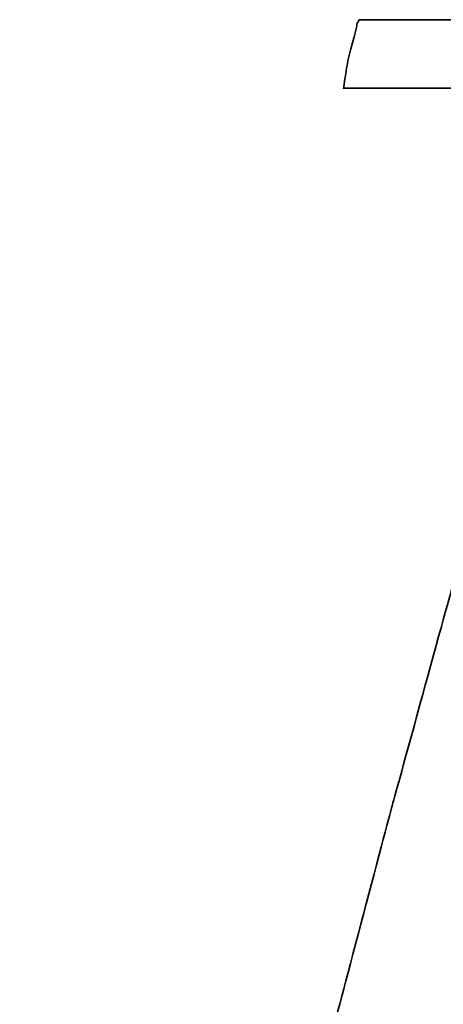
# Model space of a CAD drawing. Header units: millimetres. Extents: x 1382 to 1809, y 124 to 271.
# Tile 35 of 54: x 1709.74 to 1710.492, y 176.723 to 178.47. Entities that reach past the tile are written whole.
import ezdxf

# ---------------------------------------------------------------- set-up
doc = ezdxf.new("R2010")
doc.units = ezdxf.units.MM
doc.layers.add('DIM', color=4, linetype='CONTINUOUS')
doc.layers.add('layer 1', color=7, linetype='CONTINUOUS')

# ---------------------------------------------------------------- blocks, each defined once
blk = doc.blocks.new('TBI MOTION logo(完整正式版)')
at = {"layer": 'layer 1', "color": 22, "lineweight": 35}
blk.add_open_spline([(-40.59125, -7.943749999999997), (-40.59125, -7.943749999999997), (-40.97375, -7.943749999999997), (-40.97375, -7.943749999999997), (-40.97375, -7.943749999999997), (-40.97375, -7.943749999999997), (-41.38125, -7.943749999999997), (-41.38125, -7.943749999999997), (-41.38125, -7.943749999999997), (-41.38125, -7.943749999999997), (-41.54874999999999, -7.943749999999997), (-41.54874999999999, -7.943749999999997), (-41.54874999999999, -7.943749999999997), (-41.54874999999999, -7.943749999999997), (-41.59875, -7.943749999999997), (-41.59875, -7.943749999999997), (-41.59875, -7.943749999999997), (-41.59875, -7.943749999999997), (-41.88374999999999, -7.943749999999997), (-41.88374999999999, -7.943749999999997), (-41.88374999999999, -7.943749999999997), (-41.88374999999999, -7.943749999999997), (-41.90875, -7.91875), (-41.90875, -7.91875), (-41.90875, -7.91875), (-41.90875, -7.91875), (-42.19875, -7.871249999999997), (-42.19875, -7.871249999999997), (-42.19875, -7.871249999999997), (-42.19875, -7.871249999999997), (-42.43875, -7.82375), (-42.43875, -7.82375), (-42.43875, -7.82375), (-42.43875, -7.82375), (-42.45875, -7.82375), (-42.45875, -7.82375), (-42.45875, -7.82375), (-42.45875, -7.82375), (-42.48624999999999, -7.82375), (-42.48624999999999, -7.82375), (-42.48624999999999, -7.82375), (-42.48624999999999, -7.82375), (-42.67625, -7.723749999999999), (-42.67625, -7.723749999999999), (-42.67625, -7.723749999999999), (-42.67625, -7.723749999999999), (-42.70125, -7.70375), (-42.70125, -7.70375), (-42.70125, -7.70375), (-42.70125, -7.70375), (-42.72375, -7.678749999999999), (-42.72375, -7.678749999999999), (-42.72375, -7.678749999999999), (-42.72375, -7.678749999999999), (-42.86875, -7.488749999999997), (-42.86875, -7.488749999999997), (-42.86875, -7.488749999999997), (-42.86875, -7.488749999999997), (-42.89374999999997, -7.438749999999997), (-42.89374999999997, -7.438749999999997), (-42.89374999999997, -7.438749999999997), (-42.89374999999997, -7.438749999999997), (-42.91875, -7.388749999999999), (-42.91875, -7.388749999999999), (-42.91875, -7.388749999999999), (-42.91875, -7.388749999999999), (-42.93874999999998, -7.12875), (-42.93874999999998, -7.12875), (-42.93874999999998, -7.12875), (-42.93874999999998, -7.12875), (-42.96375, -7.103749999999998), (-42.96375, -7.103749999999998), (-42.96375, -7.103749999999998), (-42.96375, -7.103749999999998), (-42.96375, -7.053749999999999), (-42.96375, -7.053749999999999), (-42.96375, -7.053749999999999), (-42.96375, -7.053749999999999), (-42.96375, -7.00875), (-42.96375, -7.00875), (-42.96375, -7.00875), (-42.96375, -7.00875), (-42.91875, -6.69625), (-42.91875, -6.69625), (-42.91875, -6.69625), (-42.91875, -6.69625), (-42.91875, -6.62375), (-42.91875, -6.62375), (-42.91875, -6.62375), (-42.91875, -6.62375), (-42.91875, -6.59625), (-42.91875, -6.59625), (-42.91875, -6.59625), (-42.91875, -6.59625), (-42.91875, -6.57375), (-42.91875, -6.57375), (-42.91875, -6.57375), (-42.91875, -6.57375), (-42.91875, -6.528749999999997), (-42.91875, -6.528749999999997), (-42.91875, -6.528749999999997), (-42.91875, -6.528749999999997), (-42.89374999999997, -6.50375), (-42.89374999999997, -6.50375), (-42.89374999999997, -6.50375), (-42.89374999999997, -6.50375), (-42.84374999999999, -6.38375), (-42.84374999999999, -6.38375), (-42.84374999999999, -6.38375), (-42.84374999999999, -6.38375), (-42.84374999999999, -6.358749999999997), (-42.84374999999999, -6.358749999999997), (-42.84374999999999, -6.358749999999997), (-42.84374999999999, -6.358749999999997), (-42.74625, -6.143749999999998), (-42.74625, -6.143749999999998), (-42.74625, -6.143749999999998), (-42.74625, -6.143749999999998), (-42.70125, -5.853749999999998), (-42.70125, -5.853749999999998), (-42.70125, -5.853749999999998), (-42.70125, -5.853749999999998), (-42.60374999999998, -5.47125), (-42.60374999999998, -5.47125), (-42.60374999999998, -5.47125), (-42.60374999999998, -5.47125), (-42.60374999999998, -5.44875), (-42.60374999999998, -5.44875), (-42.60374999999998, -5.44875), (-42.60374999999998, -5.44875), (-42.38875, -4.678749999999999), (-42.38875, -4.678749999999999), (-42.38875, -4.678749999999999), (-42.38875, -4.678749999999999), (-42.36375, -4.653749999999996), (-42.36375, -4.653749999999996), (-42.36375, -4.653749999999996), (-42.36375, -4.653749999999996), (-42.12375, -3.69625), (-42.12375, -3.69625), (-42.12375, -3.69625), (-42.12375, -3.69625), (-42.12375, -3.67374), (-42.12375, -3.67374), (-42.12375, -3.67374), (-42.12375, -3.67374), (-41.78875, -2.593739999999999), (-41.78875, -2.593739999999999), (-41.78875, -2.593739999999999), (-41.78875, -2.593739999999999), (-41.18875, -0.19375), (-41.18875, -0.19375), (-41.18875, -0.19375), (-41.18875, -0.19375), (-40.54375, 2.20624), (-40.54375, 2.20624), (-40.54375, 2.20624), (-40.54375, 2.20624), (-40.25374999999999, 3.308749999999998), (-40.25374999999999, 3.308749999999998), (-40.25374999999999, 3.308749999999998), (-40.25374999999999, 3.308749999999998), (-39.98875, 4.27125), (-39.98875, 4.27125), (-39.98875, 4.27125), (-39.98875, 4.27125), (-39.77375, 5.131249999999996), (-39.77375, 5.131249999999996), (-39.77375, 5.131249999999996), (-39.77375, 5.131249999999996), (-39.67875, 5.47125), (-39.67875, 5.47125), (-39.67875, 5.47125), (-39.67875, 5.47125), (-39.60375, 5.756249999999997), (-39.60375, 5.756249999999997), (-39.60375, 5.756249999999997), (-39.60375, 5.756249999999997), (-39.60375, 5.78125), (-39.60375, 5.78125), (-39.60375, 5.78125), (-39.60375, 5.78125), (-39.50875, 5.97125), (-39.50875, 5.97125), (-39.50875, 5.97125), (-39.50875, 5.97125), (-39.50875, 6.138749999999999), (-39.50875, 6.138749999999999), (-39.50875, 6.138749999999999), (-39.50875, 6.138749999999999), (-39.48625, 6.166249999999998), (-39.48625, 6.166249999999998), (-39.48625, 6.166249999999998), (-39.48625, 6.166249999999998), (-39.46125, 6.286249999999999), (-39.46125, 6.286249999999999), (-39.46125, 6.286249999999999), (-39.46125, 6.286249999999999), (-39.46125, 6.426249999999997), (-39.46125, 6.426249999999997), (-39.46125, 6.426249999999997), (-39.46125, 6.426249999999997), (-39.41375, 6.426249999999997), (-39.41375, 6.426249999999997), (-39.41375, 6.426249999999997), (-39.41375, 6.426249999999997), (-39.29375, 6.69125), (-39.29375, 6.69125), (-39.29375, 6.69125), (-39.29375, 6.69125), (-39.26875, 6.741249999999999), (-39.26875, 6.741249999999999), (-39.26875, 6.741249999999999), (-39.26875, 6.741249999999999), (-39.24375, 6.76625), (-39.24375, 6.76625), (-39.24375, 6.76625), (-39.24375, 6.76625), (-38.98375, 7.006239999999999), (-38.98375, 7.006239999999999), (-38.98375, 7.006239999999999), (-38.98375, 7.006239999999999), (-38.95625, 7.026239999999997), (-38.95625, 7.026239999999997), (-38.95625, 7.026239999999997), (-38.95625, 7.026239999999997), (-38.78875, 7.126239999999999), (-38.78875, 7.126239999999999), (-38.78875, 7.126239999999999), (-38.78875, 7.126239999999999), (-38.76375, 7.126239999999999), (-38.76375, 7.126239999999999), (-38.76375, 7.126239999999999), (-38.76375, 7.126239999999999), (-38.74375, 7.126239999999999), (-38.74375, 7.126239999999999), (-38.74375, 7.126239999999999), (-38.74375, 7.126239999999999), (-38.52875, 7.171249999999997), (-38.52875, 7.171249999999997), (-38.52875, 7.171249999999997), (-38.52875, 7.171249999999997), (-38.52875, 7.196239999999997), (-38.52875, 7.196239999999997), (-38.52875, 7.196239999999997), (-38.52875, 7.196239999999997), (-38.50375, 7.196239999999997), (-38.50375, 7.196239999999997), (-38.50375, 7.196239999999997), (-38.50375, 7.196239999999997), (-38.26125, 7.21875), (-38.26125, 7.21875), (-38.26125, 7.21875), (-38.26125, 7.21875), (-38.23875000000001, 7.246239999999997), (-38.23875000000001, 7.246239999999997), (-38.23875000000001, 7.246239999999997), (-38.23875000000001, 7.246239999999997), (-38.21625, 7.246239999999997), (-38.21625, 7.246239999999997), (-38.21625, 7.246239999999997), (-38.21625, 7.246239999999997), (-38.18875, 7.246239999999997), (-38.18875, 7.246239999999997), (-38.18875, 7.246239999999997), (-38.18875, 7.246239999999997), (-37.90375, 7.246239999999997), (-37.90375, 7.246239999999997), (-37.90375, 7.246239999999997), (-37.90375, 7.246239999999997), (-37.85375, 7.246239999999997), (-37.85375, 7.246239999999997), (-37.85375, 7.246239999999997), (-37.85375, 7.246239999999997), (-37.75875, 7.246239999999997), (-37.75875, 7.246239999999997), (-37.75875, 7.246239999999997), (-37.75875, 7.246239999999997), (-37.42375, 7.246239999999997), (-37.42375, 7.246239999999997), (-37.42375, 7.246239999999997), (-37.42375, 7.246239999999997), (-37.08875, 7.246239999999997), (-37.08875, 7.246239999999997), (-37.08875, 7.246239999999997), (-37.08875, 7.246239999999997), (-37.06375, 7.246239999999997), (-37.06375, 7.246239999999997), (-37.06375, 7.246239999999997), (-37.06375, 7.246239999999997), (-37.06375, 7.266239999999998), (-37.06375, 7.266239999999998), (-37.06375, 7.266239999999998), (-37.06375, 7.266239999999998), (-37.03875, 7.291249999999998), (-37.03875, 7.291249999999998), (-37.03875, 7.291249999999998), (-37.03875, 7.291249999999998), (-37.03875, 7.31625), (-37.03875, 7.31625), (-37.03875, 7.31625), (-37.03875, 7.31625), (-36.94125, 7.676249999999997), (-36.94125, 7.676249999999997), (-36.94125, 7.676249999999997), (-36.94125, 7.676249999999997), (-36.86875, 7.98625), (-36.86875, 7.98625), (-36.86875, 7.98625), (-36.86875, 7.98625), (-36.98875000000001, 7.98625), (-36.98875000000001, 7.98625), (-36.98875000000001, 7.98625), (-36.98875000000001, 7.98625), (-37.42375, 7.98625), (-37.42375, 7.98625), (-37.42375, 7.98625), (-37.42375, 7.98625), (-37.94875, 7.98625), (-37.94875, 7.98625), (-37.94875, 7.98625), (-37.94875, 7.98625), (-38.57375, 7.98625), (-38.57375, 7.98625), (-38.57375, 7.98625), (-38.57375, 7.98625), (-39.29375, 7.98625), (-39.29375, 7.98625), (-39.29375, 7.98625), (-39.29375, 7.98625), (-40.82875, 7.98625), (-40.82875, 7.98625), (-40.82875, 7.98625), (-40.82875, 7.98625), (-42.36375, 7.98625), (-42.36375, 7.98625), (-42.36375, 7.98625), (-42.36375, 7.98625), (-43.08375, 7.98625), (-43.08375, 7.98625), (-43.08375, 7.98625), (-43.08375, 7.98625), (-43.70875, 7.98625), (-43.70875, 7.98625), (-43.70875, 7.98625), (-43.70875, 7.98625), (-44.23375, 7.98625), (-44.23375, 7.98625), (-44.23375, 7.98625), (-44.23375, 7.98625), (-44.66875, 7.98625), (-44.66875, 7.98625), (-44.66875, 7.98625), (-44.66875, 7.98625), (-44.88375, 7.98625), (-44.88375, 7.98625), (-44.88375, 7.98625), (-44.88375, 7.98625), (-44.90874999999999, 7.94125), (-44.90874999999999, 7.94125), (-44.90874999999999, 7.94125), (-44.90874999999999, 7.94125), (-44.90874999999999, 7.916249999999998), (-44.90874999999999, 7.916249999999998), (-44.90874999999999, 7.916249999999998), (-44.90874999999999, 7.916249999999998), (-45.00375, 7.55625), (-45.00375, 7.55625), (-45.00375, 7.55625), (-45.00375, 7.55625), (-45.05374999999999, 7.246239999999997), (-45.05374999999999, 7.246239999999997), (-45.05374999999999, 7.246239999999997), (-45.05374999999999, 7.246239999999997), (-44.61875, 7.246239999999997), (-44.61875, 7.246239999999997), (-44.61875, 7.246239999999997), (-44.61875, 7.246239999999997), (-44.11375, 7.246239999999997), (-44.11375, 7.246239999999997), (-44.11375, 7.246239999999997), (-44.11375, 7.246239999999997), (-43.99375, 7.246239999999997), (-43.99375, 7.246239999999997), (-43.99375, 7.246239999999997), (-43.99375, 7.246239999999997), (-43.94625, 7.246239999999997), (-43.94625, 7.246239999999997), (-43.94625, 7.246239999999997), (-43.94625, 7.246239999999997), (-43.92374, 7.246239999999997), (-43.92374, 7.246239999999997), (-43.92374, 7.246239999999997), (-43.92374, 7.246239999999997), (-43.65874999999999, 7.246239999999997), (-43.65874999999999, 7.246239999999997), (-43.65874999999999, 7.246239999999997), (-43.65874999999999, 7.246239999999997), (-43.63875, 7.21875), (-43.63875, 7.21875), (-43.63875, 7.21875), (-43.63875, 7.21875), (-43.46874999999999, 7.196239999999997), (-43.46874999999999, 7.196239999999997), (-43.46874999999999, 7.196239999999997), (-43.46874999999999, 7.196239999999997), (-43.39875, 7.196239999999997), (-43.39875, 7.196239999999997), (-43.39875, 7.196239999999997), (-43.39875, 7.196239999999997), (-43.37125, 7.171249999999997), (-43.37125, 7.171249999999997), (-43.37125, 7.171249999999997), (-43.37125, 7.171249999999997), (-43.34875, 7.171249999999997), (-43.34875, 7.171249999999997), (-43.34875, 7.171249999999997), (-43.34875, 7.171249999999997), (-43.20375, 7.126239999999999), (-43.20375, 7.126239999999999), (-43.20375, 7.126239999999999), (-43.20375, 7.126239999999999), (-43.05875, 7.076239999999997), (-43.05875, 7.076239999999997), (-43.05875, 7.076239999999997), (-43.05875, 7.076239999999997), (-43.01375, 7.076239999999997), (-43.01375, 7.076239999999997), (-43.01375, 7.076239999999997), (-43.01375, 7.076239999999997), (-42.98875, 7.026239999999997), (-42.98875, 7.026239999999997), (-42.98875, 7.026239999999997), (-42.98875, 7.026239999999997), (-42.79874999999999, 6.86125), (-42.79874999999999, 6.86125), (-42.79874999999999, 6.86125), (-42.79874999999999, 6.86125), (-42.77375, 6.81125), (-42.77375, 6.81125), (-42.77375, 6.81125), (-42.77375, 6.81125), (-42.74625, 6.76625), (-42.74625, 6.76625), (-42.74625, 6.76625), (-42.74625, 6.76625), (-42.72375, 6.47625), (-42.72375, 6.47625), (-42.72375, 6.47625), (-42.72375, 6.47625), (-42.70125, 6.45124), (-42.70125, 6.45124), (-42.70125, 6.45124), (-42.70125, 6.45124), (-42.70125, 6.426249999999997), (-42.70125, 6.426249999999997), (-42.70125, 6.426249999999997), (-42.70125, 6.426249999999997), (-42.72375, 6.40625), (-42.72375, 6.40625), (-42.72375, 6.40625), (-42.72375, 6.40625), (-42.74625, 5.97125), (-42.74625, 5.97125), (-42.74625, 5.97125), (-42.74625, 5.97125), (-42.74625, 5.94625), (-42.74625, 5.94625), (-42.74625, 5.94625), (-42.74625, 5.94625), (-42.74625, 5.926249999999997), (-42.74625, 5.926249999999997), (-42.74625, 5.926249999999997), (-42.74625, 5.926249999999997), (-42.77375, 5.876249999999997), (-42.77375, 5.876249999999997), (-42.77375, 5.876249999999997), (-42.77375, 5.876249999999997), (-42.81875, 5.80625), (-42.81875, 5.80625), (-42.81875, 5.80625), (-42.81875, 5.80625), (-42.86875, 5.63625), (-42.86875, 5.63625), (-42.86875, 5.63625), (-42.86875, 5.63625), (-42.91875, 5.39625), (-42.91875, 5.39625), (-42.91875, 5.39625), (-42.91875, 5.39625), (-42.91875, 5.37124), (-42.91875, 5.37124), (-42.91875, 5.37124), (-42.91875, 5.37124), (-43.01375, 5.10874), (-43.01375, 5.10874), (-43.01375, 5.10874), (-43.01375, 5.10874), (-43.10875, 4.771239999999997), (-43.10875, 4.771239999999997), (-43.10875, 4.771239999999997), (-43.10875, 4.771239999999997), (-43.29875, 3.956249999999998), (-43.29875, 3.956249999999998), (-43.29875, 3.956249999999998), (-43.29875, 3.956249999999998), (-43.58875, 2.951249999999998), (-43.58875, 2.951249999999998), (-43.58875, 2.951249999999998), (-43.58875, 2.951249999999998), (-43.87375, 1.87125), (-43.87375, 1.87125), (-43.87375, 1.87125), (-43.87375, 1.87125), (-44.52625, -0.50374), (-44.52625, -0.50374), (-44.52625, -0.50374), (-44.52625, -0.50374), (-45.14874999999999, -2.853749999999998), (-45.14874999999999, -2.853749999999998), (-45.14874999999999, -2.853749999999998), (-45.14874999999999, -2.853749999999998), (-45.43375, -3.95875), (-45.43375, -3.95875), (-45.43375, -3.95875), (-45.43375, -3.95875), (-45.69874999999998, -4.96875), (-45.69874999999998, -4.96875), (-45.69874999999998, -4.96875), (-45.69874999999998, -4.96875), (-45.91375, -5.78375), (-45.91375, -5.78375), (-45.91375, -5.78375), (-45.91375, -5.78375), (-46.01374999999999, -6.11875), (-46.01374999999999, -6.11875), (-46.01374999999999, -6.11875), (-46.01374999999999, -6.11875), (-46.01374999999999, -6.143749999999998), (-46.01374999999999, -6.143749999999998), (-46.01374999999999, -6.143749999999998), (-46.01374999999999, -6.143749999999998), (-46.10875, -6.40875), (-46.10875, -6.40875), (-46.10875, -6.40875), (-46.10875, -6.40875), (-46.15375, -6.648749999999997), (-46.15375, -6.648749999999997), (-46.15375, -6.648749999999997), (-46.15375, -6.648749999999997), (-46.20375, -6.83875), (-46.20375, -6.83875), (-46.20375, -6.83875), (-46.20375, -6.83875), (-46.22874999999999, -6.933749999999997), (-46.22874999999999, -6.933749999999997), (-46.22874999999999, -6.933749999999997), (-46.22874999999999, -6.933749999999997), (-46.22874999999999, -7.07875), (-46.22874999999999, -7.07875), (-46.22874999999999, -7.07875), (-46.22874999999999, -7.07875), (-46.27374999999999, -7.07875), (-46.27374999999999, -7.07875), (-46.27374999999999, -7.07875), (-46.27374999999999, -7.07875), (-46.39375, -7.34375), (-46.39375, -7.34375), (-46.39375, -7.34375), (-46.39375, -7.34375), (-46.39375, -7.36875), (-46.39375, -7.36875), (-46.39375, -7.36875), (-46.39375, -7.36875), (-46.42125, -7.388749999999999), (-46.42125, -7.388749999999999), (-46.42125, -7.388749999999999), (-46.42125, -7.388749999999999), (-46.68375, -7.678749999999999), (-46.68375, -7.678749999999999), (-46.68375, -7.678749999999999), (-46.68375, -7.678749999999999), (-46.70875, -7.70375), (-46.70875, -7.70375), (-46.70875, -7.70375), (-46.70875, -7.70375), (-46.75374999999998, -7.723749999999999), (-46.75374999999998, -7.723749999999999), (-46.75374999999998, -7.723749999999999), (-46.75374999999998, -7.723749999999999), (-47.08874999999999, -7.871249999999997), (-47.08874999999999, -7.871249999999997), (-47.08874999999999, -7.871249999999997), (-47.08874999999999, -7.871249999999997), (-47.11625, -7.871249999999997), (-47.11625, -7.871249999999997), (-47.11625, -7.871249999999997), (-47.11625, -7.871249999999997), (-47.13875, -7.893749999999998), (-47.13875, -7.893749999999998), (-47.13875, -7.893749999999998), (-47.13875, -7.893749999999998), (-47.56874999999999, -7.91875), (-47.56874999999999, -7.91875), (-47.56874999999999, -7.91875), (-47.56874999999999, -7.91875), (-47.59624999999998, -7.943749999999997), (-47.59624999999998, -7.943749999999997), (-47.59624999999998, -7.943749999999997), (-47.59624999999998, -7.943749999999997), (-47.64375, -7.943749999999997), (-47.64375, -7.943749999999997), (-47.64375, -7.943749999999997), (-47.64375, -7.943749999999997), (-47.73625, -7.943749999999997), (-47.73625, -7.943749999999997), (-47.73625, -7.943749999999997), (-47.73625, -7.943749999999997), (-48.07375, -7.943749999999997), (-48.07375, -7.943749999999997), (-48.07375, -7.943749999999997), (-48.07375, -7.943749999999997), (-48.36125, -7.943749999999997), (-48.36125, -7.943749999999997), (-48.36125, -7.943749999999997), (-48.36125, -7.943749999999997), (-48.36125, -7.966249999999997), (-48.36125, -7.966249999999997), (-48.36125, -7.966249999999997), (-48.36125, -7.966249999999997), (-48.36125, -7.991249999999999), (-48.36125, -7.991249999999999), (-48.36125, -7.991249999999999), (-48.36125, -7.991249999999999), (-48.38875, -8.013749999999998), (-48.38875, -8.013749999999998), (-48.38875, -8.013749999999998), (-48.38875, -8.013749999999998), (-48.50875, -8.34875), (-48.50875, -8.34875), (-48.50875, -8.34875), (-48.50875, -8.34875), (-48.55375, -8.68625), (-48.55375, -8.68625), (-48.55375, -8.68625), (-48.55375, -8.68625), (-48.45875, -8.68625), (-48.45875, -8.68625), (-48.45875, -8.68625), (-48.45875, -8.68625), (-48.07375, -8.68625), (-48.07375, -8.68625), (-48.07375, -8.68625), (-48.07375, -8.68625), (-47.52374999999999, -8.68625), (-47.52374999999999, -8.68625), (-47.52374999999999, -8.68625), (-47.52374999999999, -8.68625), (-46.92375, -8.68625), (-46.92375, -8.68625), (-46.92375, -8.68625), (-46.92375, -8.68625), (-46.25375, -8.68625), (-46.25375, -8.68625), (-46.25375, -8.68625), (-46.25375, -8.68625), (-46.20375, -8.68625), (-46.20375, -8.68625), (-46.20375, -8.68625), (-46.20375, -8.68625), (-44.71375, -8.68625), (-44.71375, -8.68625), (-44.71375, -8.68625), (-44.71375, -8.68625), (-43.22874999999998, -8.68625), (-43.22874999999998, -8.68625), (-43.22874999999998, -8.68625), (-43.22874999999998, -8.68625), (-42.55875, -8.68625), (-42.55875, -8.68625), (-42.55875, -8.68625), (-42.55875, -8.68625), (-42.50874999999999, -8.68625), (-42.50874999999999, -8.68625), (-42.50874999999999, -8.68625), (-42.50874999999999, -8.68625), (-41.93375, -8.68625), (-41.93375, -8.68625), (-41.93375, -8.68625), (-41.93375, -8.68625), (-41.38125, -8.68625), (-41.38125, -8.68625), (-41.38125, -8.68625), (-41.38125, -8.68625), (-40.97375, -8.68625), (-40.97375, -8.68625), (-40.97375, -8.68625), (-40.97375, -8.68625), (-40.78125, -8.68625), (-40.78125, -8.68625), (-40.78125, -8.68625), (-40.78125, -8.68625), (-40.78125, -8.638749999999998), (-40.78125, -8.638749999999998), (-40.78125, -8.638749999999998), (-40.78125, -8.638749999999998), (-40.75874999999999, -8.638749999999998), (-40.75874999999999, -8.638749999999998), (-40.75874999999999, -8.638749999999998), (-40.75874999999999, -8.638749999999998), (-40.66374999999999, -8.27875), (-40.66374999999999, -8.27875), (-40.66374999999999, -8.27875), (-40.66374999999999, -8.27875), (-40.59125, -7.943749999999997), (-40.59125, -7.943749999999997)], degree=3, knots=[0, 0, 0, 0, 0.0055865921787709, 0.0055865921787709, 0.0055865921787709, 0.0055866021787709, 0.0111731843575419, 0.0111731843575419, 0.0111731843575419, 0.0111731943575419, 0.0167597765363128, 0.0167597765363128, 0.0167597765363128, 0.0167597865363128, 0.0223463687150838, 0.0223463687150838, 0.0223463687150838, 0.0223463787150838, 0.0279329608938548, 0.0279329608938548, 0.0279329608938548, 0.0279329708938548, 0.0335195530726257, 0.0335195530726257, 0.0335195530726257, 0.0335195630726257, 0.0391061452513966, 0.0391061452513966, 0.0391061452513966, 0.0391061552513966, 0.0446927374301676, 0.0446927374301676, 0.0446927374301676, 0.0446927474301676, 0.0502793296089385, 0.0502793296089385, 0.0502793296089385, 0.0502793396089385, 0.0558659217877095, 0.0558659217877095, 0.0558659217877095, 0.0558659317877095, 0.0614525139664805, 0.0614525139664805, 0.0614525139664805, 0.0614525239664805, 0.0670391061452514, 0.0670391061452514, 0.0670391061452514, 0.0670391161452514, 0.0726256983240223, 0.0726256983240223, 0.0726256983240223, 0.0726257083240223, 0.0782122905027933, 0.0782122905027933, 0.0782122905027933, 0.0782123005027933, 0.0837988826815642, 0.0837988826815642, 0.0837988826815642, 0.0837988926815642, 0.0893854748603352, 0.0893854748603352, 0.0893854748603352, 0.0893854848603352, 0.0949720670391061, 0.0949720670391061, 0.0949720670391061, 0.0949720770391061, 0.1005586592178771, 0.1005586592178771, 0.1005586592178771, 0.1005586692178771, 0.106145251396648, 0.106145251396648, 0.106145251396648, 0.106145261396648, 0.1117318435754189, 0.1117318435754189, 0.1117318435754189, 0.1117318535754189, 0.1173184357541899, 0.1173184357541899, 0.1173184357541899, 0.1173184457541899, 0.1229050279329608, 0.1229050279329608, 0.1229050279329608, 0.1229050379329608, 0.1284916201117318, 0.1284916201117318, 0.1284916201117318, 0.1284916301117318, 0.1340782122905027, 0.1340782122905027, 0.1340782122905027, 0.1340782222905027, 0.1396648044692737, 0.1396648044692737, 0.1396648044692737, 0.1396648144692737, 0.1452513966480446, 0.1452513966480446, 0.1452513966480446, 0.1452514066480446, 0.1508379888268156, 0.1508379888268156, 0.1508379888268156, 0.1508379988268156, 0.1564245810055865, 0.1564245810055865, 0.1564245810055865, 0.1564245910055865, 0.1620111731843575, 0.1620111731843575, 0.1620111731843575, 0.1620111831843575, 0.1675977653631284, 0.1675977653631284, 0.1675977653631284, 0.1675977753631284, 0.1731843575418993, 0.1731843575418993, 0.1731843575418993, 0.1731843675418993, 0.1787709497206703, 0.1787709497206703, 0.1787709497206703, 0.1787709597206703, 0.1843575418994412, 0.1843575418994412, 0.1843575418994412, 0.1843575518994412, 0.1899441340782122, 0.1899441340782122, 0.1899441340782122, 0.1899441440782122, 0.1955307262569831, 0.1955307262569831, 0.1955307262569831, 0.1955307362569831, 0.2011173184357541, 0.2011173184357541, 0.2011173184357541, 0.2011173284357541, 0.206703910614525, 0.206703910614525, 0.206703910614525, 0.206703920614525, 0.2122905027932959, 0.2122905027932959, 0.2122905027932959, 0.2122905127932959, 0.2178770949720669, 0.2178770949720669, 0.2178770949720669, 0.2178771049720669, 0.2234636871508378, 0.2234636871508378, 0.2234636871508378, 0.2234636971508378, 0.2290502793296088, 0.2290502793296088, 0.2290502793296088, 0.2290502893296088, 0.2346368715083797, 0.2346368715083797, 0.2346368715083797, 0.2346368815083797, 0.2402234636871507, 0.2402234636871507, 0.2402234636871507, 0.2402234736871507, 0.2458100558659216, 0.2458100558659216, 0.2458100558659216, 0.2458100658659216, 0.2513966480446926, 0.2513966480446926, 0.2513966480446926, 0.2513966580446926, 0.2569832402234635, 0.2569832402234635, 0.2569832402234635, 0.2569832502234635, 0.2625698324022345, 0.2625698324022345, 0.2625698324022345, 0.2625698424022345, 0.2681564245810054, 0.2681564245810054, 0.2681564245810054, 0.2681564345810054, 0.2737430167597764, 0.2737430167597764, 0.2737430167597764, 0.2737430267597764, 0.2793296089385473, 0.2793296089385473, 0.2793296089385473, 0.2793296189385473, 0.2849162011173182, 0.2849162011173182, 0.2849162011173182, 0.2849162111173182, 0.2905027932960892, 0.2905027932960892, 0.2905027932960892, 0.2905028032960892, 0.2960893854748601, 0.2960893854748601, 0.2960893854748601, 0.29608939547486, 0.3016759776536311, 0.3016759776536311, 0.3016759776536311, 0.3016759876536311, 0.3072625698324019, 0.3072625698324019, 0.3072625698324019, 0.3072625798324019, 0.312849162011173, 0.312849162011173, 0.312849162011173, 0.312849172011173, 0.3184357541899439, 0.3184357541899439, 0.3184357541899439, 0.3184357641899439, 0.3240223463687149, 0.3240223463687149, 0.3240223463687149, 0.3240223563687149, 0.3296089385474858, 0.3296089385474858, 0.3296089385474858, 0.3296089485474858, 0.3351955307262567, 0.3351955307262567, 0.3351955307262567, 0.3351955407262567, 0.3407821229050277, 0.3407821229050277, 0.3407821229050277, 0.3407821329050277, 0.3463687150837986, 0.3463687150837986, 0.3463687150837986, 0.3463687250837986, 0.3519553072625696, 0.3519553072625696, 0.3519553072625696, 0.3519553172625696, 0.3575418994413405, 0.3575418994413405, 0.3575418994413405, 0.3575419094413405, 0.3631284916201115, 0.3631284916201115, 0.3631284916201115, 0.3631285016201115, 0.3687150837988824, 0.3687150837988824, 0.3687150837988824, 0.3687150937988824, 0.3743016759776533, 0.3743016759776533, 0.3743016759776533, 0.3743016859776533, 0.3798882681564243, 0.3798882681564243, 0.3798882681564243, 0.3798882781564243, 0.3854748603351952, 0.3854748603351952, 0.3854748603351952, 0.3854748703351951, 0.3910614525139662, 0.3910614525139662, 0.3910614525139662, 0.3910614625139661, 0.3966480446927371, 0.3966480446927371, 0.3966480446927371, 0.3966480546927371, 0.4022346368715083, 0.4022346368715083, 0.4022346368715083, 0.4022346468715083, 0.407821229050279, 0.407821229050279, 0.407821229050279, 0.407821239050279, 0.4134078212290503, 0.4134078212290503, 0.4134078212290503, 0.4134078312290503, 0.4189944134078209, 0.4189944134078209, 0.4189944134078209, 0.4189944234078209, 0.4245810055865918, 0.4245810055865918, 0.4245810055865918, 0.4245810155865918, 0.4301675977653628, 0.4301675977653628, 0.4301675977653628, 0.4301676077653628, 0.4357541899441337, 0.4357541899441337, 0.4357541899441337, 0.4357541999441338, 0.4413407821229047, 0.4413407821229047, 0.4413407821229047, 0.4413407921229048, 0.4469273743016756, 0.4469273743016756, 0.4469273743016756, 0.4469273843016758, 0.4525139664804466, 0.4525139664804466, 0.4525139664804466, 0.4525139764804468, 0.4581005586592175, 0.4581005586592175, 0.4581005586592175, 0.4581005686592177, 0.4636871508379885, 0.4636871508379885, 0.4636871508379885, 0.4636871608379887, 0.4692737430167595, 0.4692737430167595, 0.4692737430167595, 0.4692737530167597, 0.4748603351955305, 0.4748603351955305, 0.4748603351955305, 0.4748603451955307, 0.4804469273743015, 0.4804469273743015, 0.4804469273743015, 0.4804469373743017, 0.4860335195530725, 0.4860335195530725, 0.4860335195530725, 0.4860335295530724, 0.4916201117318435, 0.4916201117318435, 0.4916201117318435, 0.4916201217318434, 0.4972067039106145, 0.4972067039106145, 0.4972067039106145, 0.4972067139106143, 0.5027932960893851, 0.5027932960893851, 0.5027932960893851, 0.5027933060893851, 0.508379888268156, 0.508379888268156, 0.508379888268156, 0.508379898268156, 0.513966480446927, 0.513966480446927, 0.513966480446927, 0.5139664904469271, 0.519553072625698, 0.519553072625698, 0.519553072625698, 0.5195530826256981, 0.525139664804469, 0.525139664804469, 0.525139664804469, 0.525139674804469, 0.53072625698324, 0.53072625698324, 0.53072625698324, 0.5307262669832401, 0.536312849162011, 0.536312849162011, 0.536312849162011, 0.5363128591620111, 0.541899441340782, 0.541899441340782, 0.541899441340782, 0.5418994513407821, 0.547486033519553, 0.547486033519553, 0.547486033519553, 0.547486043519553, 0.553072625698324, 0.553072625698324, 0.553072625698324, 0.5530726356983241, 0.558659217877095, 0.558659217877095, 0.558659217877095, 0.558659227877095, 0.564245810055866, 0.564245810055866, 0.564245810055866, 0.564245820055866, 0.569832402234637, 0.569832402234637, 0.569832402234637, 0.5698324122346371, 0.575418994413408, 0.575418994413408, 0.575418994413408, 0.575419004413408, 0.581005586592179, 0.581005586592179, 0.581005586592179, 0.581005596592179, 0.58659217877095, 0.58659217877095, 0.58659217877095, 0.5865921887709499, 0.592178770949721, 0.592178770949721, 0.592178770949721, 0.5921787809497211, 0.5977653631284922, 0.5977653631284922, 0.5977653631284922, 0.5977653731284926, 0.603351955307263, 0.603351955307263, 0.603351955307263, 0.6033519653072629, 0.608938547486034, 0.608938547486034, 0.608938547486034, 0.608938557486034, 0.6145251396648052, 0.6145251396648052, 0.6145251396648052, 0.6145251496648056, 0.6201117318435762, 0.6201117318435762, 0.6201117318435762, 0.6201117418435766, 0.6256983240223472, 0.6256983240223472, 0.6256983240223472, 0.6256983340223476, 0.631284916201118, 0.631284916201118, 0.631284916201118, 0.631284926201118, 0.6368715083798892, 0.6368715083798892, 0.6368715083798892, 0.6368715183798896, 0.6424581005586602, 0.6424581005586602, 0.6424581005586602, 0.6424581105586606, 0.6480446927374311, 0.6480446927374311, 0.6480446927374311, 0.6480447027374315, 0.6536312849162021, 0.6536312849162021, 0.6536312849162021, 0.6536312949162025, 0.6592178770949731, 0.6592178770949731, 0.6592178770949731, 0.6592178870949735, 0.6648044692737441, 0.6648044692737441, 0.6648044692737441, 0.6648044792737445, 0.6703910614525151, 0.6703910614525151, 0.6703910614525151, 0.6703910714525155, 0.6759776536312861, 0.6759776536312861, 0.6759776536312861, 0.6759776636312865, 0.6815642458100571, 0.6815642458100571, 0.6815642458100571, 0.6815642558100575, 0.687150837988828, 0.687150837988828, 0.687150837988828, 0.687150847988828, 0.6927374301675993, 0.6927374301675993, 0.6927374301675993, 0.6927374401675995, 0.69832402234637, 0.69832402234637, 0.69832402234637, 0.69832403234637, 0.703910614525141, 0.703910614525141, 0.703910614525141, 0.703910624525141, 0.7094972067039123, 0.7094972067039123, 0.7094972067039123, 0.7094972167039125, 0.715083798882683, 0.715083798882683, 0.715083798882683, 0.715083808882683, 0.7206703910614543, 0.7206703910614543, 0.7206703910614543, 0.7206704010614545, 0.7262569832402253, 0.7262569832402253, 0.7262569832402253, 0.7262569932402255, 0.731843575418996, 0.731843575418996, 0.731843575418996, 0.731843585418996, 0.7374301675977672, 0.7374301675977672, 0.7374301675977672, 0.7374301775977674, 0.7430167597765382, 0.7430167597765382, 0.7430167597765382, 0.7430167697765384, 0.7486033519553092, 0.7486033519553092, 0.7486033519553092, 0.7486033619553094, 0.75418994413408, 0.75418994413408, 0.75418994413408, 0.75418995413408, 0.7597765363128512, 0.7597765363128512, 0.7597765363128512, 0.7597765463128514, 0.7653631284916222, 0.7653631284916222, 0.7653631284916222, 0.7653631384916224, 0.770949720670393, 0.770949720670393, 0.770949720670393, 0.770949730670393, 0.7765363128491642, 0.7765363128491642, 0.7765363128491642, 0.7765363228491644, 0.7821229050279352, 0.7821229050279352, 0.7821229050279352, 0.7821229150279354, 0.787709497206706, 0.787709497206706, 0.787709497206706, 0.787709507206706, 0.7932960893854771, 0.7932960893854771, 0.7932960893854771, 0.7932960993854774, 0.798882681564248, 0.798882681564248, 0.798882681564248, 0.798882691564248, 0.8044692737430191, 0.8044692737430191, 0.8044692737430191, 0.8044692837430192, 0.8100558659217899, 0.8100558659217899, 0.8100558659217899, 0.81005587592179, 0.8156424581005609, 0.8156424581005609, 0.8156424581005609, 0.815642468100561, 0.8212290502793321, 0.8212290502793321, 0.8212290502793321, 0.8212290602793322, 0.8268156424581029, 0.8268156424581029, 0.8268156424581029, 0.826815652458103, 0.8324022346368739, 0.8324022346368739, 0.8324022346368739, 0.832402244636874, 0.8379888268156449, 0.8379888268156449, 0.8379888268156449, 0.837988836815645, 0.8435754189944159, 0.8435754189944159, 0.8435754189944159, 0.8435754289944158, 0.8491620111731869, 0.8491620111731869, 0.8491620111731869, 0.849162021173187, 0.8547486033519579, 0.8547486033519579, 0.8547486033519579, 0.854748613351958, 0.8603351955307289, 0.8603351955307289, 0.8603351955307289, 0.860335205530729, 0.8659217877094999, 0.8659217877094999, 0.8659217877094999, 0.8659217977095, 0.8715083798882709, 0.8715083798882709, 0.8715083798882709, 0.871508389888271, 0.8770949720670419, 0.8770949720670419, 0.8770949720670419, 0.877094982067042, 0.8826815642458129, 0.8826815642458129, 0.8826815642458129, 0.882681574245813, 0.888268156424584, 0.888268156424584, 0.888268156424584, 0.8882681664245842, 0.8938547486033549, 0.8938547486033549, 0.8938547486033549, 0.893854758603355, 0.8994413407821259, 0.8994413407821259, 0.8994413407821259, 0.899441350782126, 0.9050279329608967, 0.9050279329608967, 0.9050279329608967, 0.9050279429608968, 0.9106145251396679, 0.9106145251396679, 0.9106145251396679, 0.910614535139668, 0.9162011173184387, 0.9162011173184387, 0.9162011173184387, 0.9162011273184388, 0.9217877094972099, 0.9217877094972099, 0.9217877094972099, 0.92178771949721, 0.9273743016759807, 0.9273743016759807, 0.9273743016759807, 0.9273743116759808, 0.9329608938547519, 0.9329608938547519, 0.9329608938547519, 0.932960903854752, 0.9385474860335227, 0.9385474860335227, 0.9385474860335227, 0.9385474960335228, 0.944134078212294, 0.944134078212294, 0.944134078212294, 0.9441340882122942, 0.9497206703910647, 0.9497206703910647, 0.9497206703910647, 0.9497206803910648, 0.9553072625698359, 0.9553072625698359, 0.9553072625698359, 0.955307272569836, 0.960893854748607, 0.960893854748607, 0.960893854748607, 0.9608938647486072, 0.9664804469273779, 0.9664804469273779, 0.9664804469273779, 0.9664804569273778, 0.972067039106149, 0.972067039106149, 0.972067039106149, 0.9720670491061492, 0.9776536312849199, 0.9776536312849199, 0.9776536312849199, 0.97765364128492, 0.9832402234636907, 0.9832402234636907, 0.9832402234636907, 0.9832402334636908, 0.988826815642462, 0.988826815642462, 0.988826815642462, 0.9888268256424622, 0.9944134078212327, 0.9944134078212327, 0.9944134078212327, 0.9944134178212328, 1, 1, 1, 1], dxfattribs=at)

msp = doc.modelspace()

# ---------------------------------------------------------------- block references
at = {"layer": 'DIM', "color": 7, "xscale": 0.1641908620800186, "yscale": 0.1641908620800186, "zscale": 0.1641908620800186}
msp.add_blockref('TBI MOTION logo(完整正式版)', (1717.71180533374, 177.1589187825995), dxfattribs=at)

doc.saveas('drawing.dxf')
